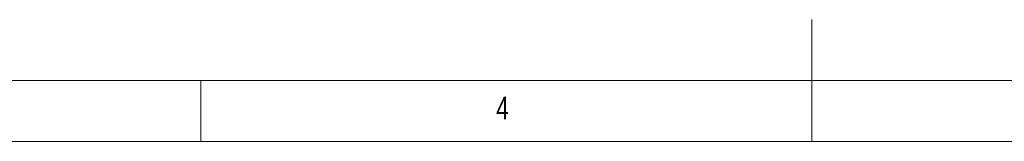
# Model space of a CAD drawing. Header units: inches. Extents: x 0.2 to 16.3, y 0.2 to 11.5.
# Tile 15 of 22: x 5.7 to 8.9, y 0.2 to 0.6. Entities that reach past the tile are written whole.
import ezdxf

# ---------------------------------------------------------------- set-up
doc = ezdxf.new("R2010")
doc.units = ezdxf.units.IN
doc.header["$MEASUREMENT"] = 0
doc.styles.add('SLDTEXTSTYLE0', font='TXT', dxfattribs={"width": 0.75})

msp = doc.modelspace()

# ---------------------------------------------------------------- linework, layer by layer
at = {"color": 7, "linetype": 'Continuous', "lineweight": 0}
for p, q in [((8.2677, 0.1969), (8.2677, 0.5906)), ((0.3937, 0.3937), (8.9685, 0.3937)), ((6.2992, 0.1969), (6.2992, 0.3937)), ((0.1969, 0.1969), (16.3386, 0.1969))]:
    msp.add_line(p, q, dxfattribs=at)

# ---------------------------------------------------------------- texts
at = {"color": 7, "linetype": 'Continuous', "lineweight": 0, "insert": (7.2507, 0.3413), "char_height": 0.0729, "attachment_point": 1, "style": 'SLDTEXTSTYLE0'}
msp.add_mtext('4', dxfattribs=at)

doc.saveas('drawing.dxf')
